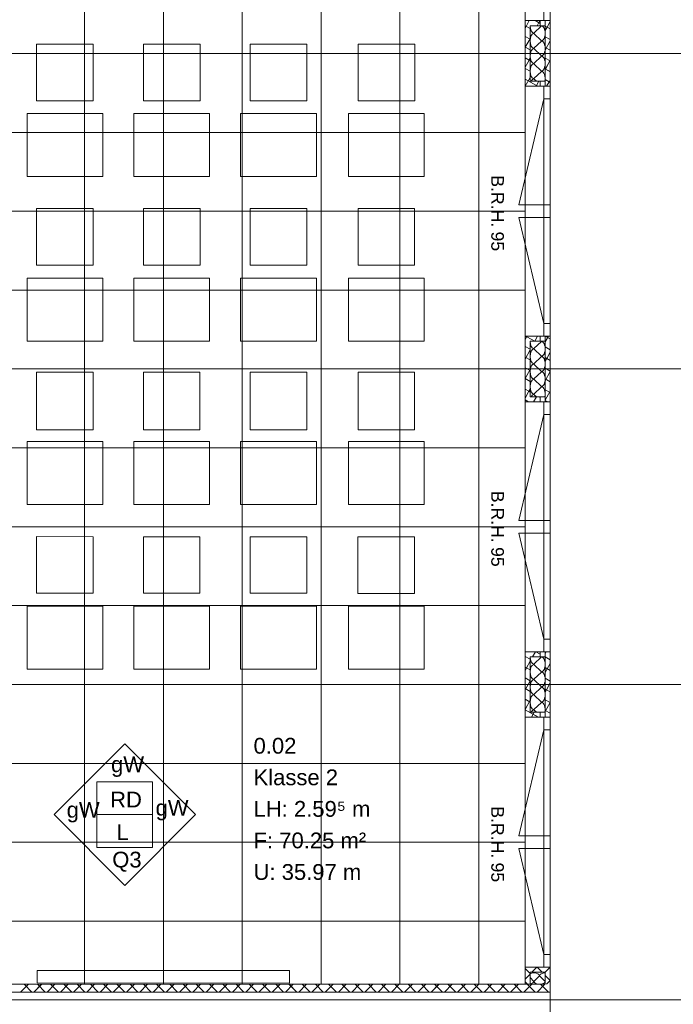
# Model space of a CAD drawing. Extents: x 229 to 926, y 37 to 878.
# Tile 184 of 201: x 590 to 694, y 415 to 571. Entities that reach past the tile are written whole.
import ezdxf
from ezdxf.lldxf.tags import DXFTag

# ---------------------------------------------------------------- set-up
doc = ezdxf.new("R2010")
doc.units = 0
doc.layers.get('0').update_dxf_attribs({"linetype": 'fein_strichliert', "lineweight": 13})
for name, color, linetype, lineweight in [('Ausstattung', 7, 'Continuous', 25), ('Axen', 7, 'Continuous', 25), ('Axen-A03CP9SWA9', 7, 'Continuous', 25), ('Beschriftung', 7, 'Continuous', 25), ('Beschriftung-A03CP9SUA9', 7, 'Continuous', 25), ('Deckenspiegel', 7, 'Continuous', 25), ('Fenster', 7, 'Continuous', 25), ('Fenster-A03CP9T0A9', 7, 'Continuous', 25), ('Fullfläche', 7, 'Continuous', 25), ('Fullfläche-A03CP9SXA9', 7, 'Continuous', 25), ('Räume', 7, 'Continuous', 25), ('Räume-A03CP9SYA9', 7, 'Continuous', 25), ('Wände', 7, 'Continuous', 25), ('Wände-A03CP9T2A9', 7, 'Continuous', 25)]:
    doc.layers.add(name, color=color, linetype=linetype, lineweight=lineweight)
doc.styles.get("Standard").update_dxf_attribs({"font": 'arial.ttf'})
tags = doc.linetypes.add('ALL_S25', pattern=[0.001, 0, -0.001]).pattern_tags.tags
tags[6:7] = [DXFTag(74, 4), DXFTag(75, 0), DXFTag(340, '0'), DXFTag(46, 1.0), DXFTag(50, 0.0), DXFTag(44, 0.0), DXFTag(45, 0.0)]
tags[4:5] = [DXFTag(74, 4), DXFTag(75, 0), DXFTag(340, '0'), DXFTag(46, 1.0), DXFTag(50, 0.0), DXFTag(44, 0.0), DXFTag(45, 0.0)]
tags = doc.linetypes.add('ALL_S25-A03CP9T4A9', pattern=[0.001, 0, -0.001]).pattern_tags.tags
tags[6:7] = [DXFTag(74, 4), DXFTag(75, 0), DXFTag(340, '0'), DXFTag(46, 1.0), DXFTag(50, 0.0), DXFTag(44, 0.0), DXFTag(45, 0.0)]
tags[4:5] = [DXFTag(74, 4), DXFTag(75, 0), DXFTag(340, '0'), DXFTag(46, 1.0), DXFTag(50, 0.0), DXFTag(44, 0.0), DXFTag(45, 0.0)]
tags = doc.linetypes.add('fein_strichliert', pattern=[4, 1, -2, 1]).pattern_tags.tags
tags[8:9] = [DXFTag(74, 4), DXFTag(75, 0), DXFTag(340, '0'), DXFTag(46, 0.0), DXFTag(50, 0.0), DXFTag(44, 0.0), DXFTag(45, 0.0)]
tags[6:7] = [DXFTag(74, 4), DXFTag(75, 0), DXFTag(340, '0'), DXFTag(46, 0.0), DXFTag(50, 0.0), DXFTag(44, 0.0), DXFTag(45, 0.0)]
tags[4:5] = [DXFTag(74, 4), DXFTag(75, 0), DXFTag(340, '0'), DXFTag(46, 0.0), DXFTag(50, 0.0), DXFTag(44, 0.0), DXFTag(45, 0.0)]
tags = doc.linetypes.add('VERDECKT2_S2', pattern=[0.0027, 0.002, -0.0007]).pattern_tags.tags
tags[6:7] = [DXFTag(74, 4), DXFTag(75, 0), DXFTag(340, '0'), DXFTag(46, 1.0), DXFTag(50, 0.0), DXFTag(44, 0.0), DXFTag(45, 0.0)]
tags[4:5] = [DXFTag(74, 4), DXFTag(75, 0), DXFTag(340, '0'), DXFTag(46, 1.0), DXFTag(50, 0.0), DXFTag(44, 0.0), DXFTag(45, 0.0)]
tags = doc.linetypes.add('VERDECKT2_S2-A03CP9T6A9', pattern=[0.0027, 0.002, -0.0007]).pattern_tags.tags
tags[6:7] = [DXFTag(74, 4), DXFTag(75, 0), DXFTag(340, '0'), DXFTag(46, 1.0), DXFTag(50, 0.0), DXFTag(44, 0.0), DXFTag(45, 0.0)]
tags[4:5] = [DXFTag(74, 4), DXFTag(75, 0), DXFTag(340, '0'), DXFTag(46, 1.0), DXFTag(50, 0.0), DXFTag(44, 0.0), DXFTag(45, 0.0)]

# ---------------------------------------------------------------- blocks, each defined once
blk = doc.blocks.new('Referenz-A03CP9SSA9', base_point=(255.73, 65.7))
at = {"layer": 'Ausstattung', "color": 0, "lineweight": -2}
for p, q in [((592.58, 557.87), (592.58, 566.84)), ((592.58, 566.84), (601.56, 566.84)), ((601.56, 566.84), (601.56, 557.86)), ((609.51, 557.86), (609.52, 566.84)), ((609.52, 566.84), (618.49, 566.84)), ((618.49, 566.84), (618.49, 557.86)), ((626.45, 557.86), (626.45, 566.84)), ((626.45, 566.84), (635.42, 566.84)), ((635.42, 566.84), (635.42, 557.86)), ((643.55, 557.86), (643.55, 566.83)), ((643.55, 566.83), (652.53, 566.83)), ((652.53, 566.83), (652.53, 557.86)), ((601.56, 557.86), (592.58, 557.87)), ((618.49, 557.86), (609.51, 557.86)), ((635.42, 557.86), (626.45, 557.86)), ((652.53, 557.86), (643.55, 557.86)), ((591.06, 545.84), (591.06, 555.83)), ((591.06, 555.83), (603.08, 555.83)), ((603.08, 555.83), (603.08, 545.84)), ((607.99, 545.84), (607.99, 555.83)), ((607.99, 555.83), (620.01, 555.83)), ((620.01, 555.83), (620.01, 545.84)), ((624.92, 545.84), (624.92, 555.83)), ((624.92, 555.83), (636.95, 555.83)), ((636.95, 555.83), (636.95, 545.84)), ((642.03, 545.84), (642.03, 555.83)), ((642.03, 555.83), (654.05, 555.83)), ((654.05, 555.83), (654.05, 545.84)), ((603.08, 545.84), (591.06, 545.84)), ((620.01, 545.84), (607.99, 545.84)), ((636.95, 545.84), (624.92, 545.84)), ((654.05, 545.84), (642.03, 545.84)), ((592.58, 531.79), (592.58, 540.76)), ((592.58, 540.76), (601.55, 540.76)), ((601.55, 540.76), (601.55, 531.79)), ((609.51, 531.79), (609.51, 540.76)), ((609.51, 540.76), (618.49, 540.76)), ((618.49, 540.76), (618.49, 531.78)), ((626.45, 531.78), (626.45, 540.76)), ((626.45, 540.76), (635.42, 540.76)), ((635.42, 540.76), (635.42, 531.78)), ((643.55, 531.78), (643.55, 540.76)), ((643.55, 540.76), (652.52, 540.76)), ((652.52, 540.76), (652.52, 531.78)), ((601.55, 531.79), (592.58, 531.79)), ((618.49, 531.78), (609.51, 531.79)), ((635.42, 531.78), (626.45, 531.78)), ((652.52, 531.78), (643.55, 531.78)), ((591.05, 519.76), (591.05, 529.76)), ((591.05, 529.76), (603.08, 529.75)), ((603.08, 529.75), (603.08, 519.76)), ((607.99, 519.76), (607.99, 529.75)), ((607.99, 529.75), (620.01, 529.75)), ((620.01, 529.75), (620.01, 519.76)), ((624.92, 519.76), (624.92, 529.75)), ((624.92, 529.75), (636.94, 529.75)), ((636.94, 529.75), (636.94, 519.76)), ((642.02, 519.76), (642.02, 529.75)), ((642.02, 529.75), (654.05, 529.75)), ((654.05, 529.75), (654.05, 519.76)), ((603.08, 519.76), (591.05, 519.76)), ((620.01, 519.76), (607.99, 519.76)), ((636.94, 519.76), (624.92, 519.76)), ((654.05, 519.76), (642.02, 519.76)), ((592.57, 505.71), (592.58, 514.85)), ((592.58, 514.85), (601.55, 514.85)), ((601.55, 514.85), (601.55, 505.71)), ((609.51, 505.71), (609.51, 514.85)), ((609.51, 514.85), (618.48, 514.85)), ((618.48, 514.85), (618.48, 505.71)), ((626.44, 505.71), (626.44, 514.85)), ((626.44, 514.85), (635.42, 514.85)), ((635.42, 514.85), (635.42, 505.7)), ((643.55, 505.7), (643.55, 514.85)), ((643.55, 514.85), (652.52, 514.85)), ((652.52, 514.85), (652.52, 505.7)), ((601.55, 505.71), (592.57, 505.71)), ((618.48, 505.71), (609.51, 505.71)), ((635.42, 505.7), (626.44, 505.71)), ((652.52, 505.7), (643.55, 505.7)), ((591.05, 493.86), (591.05, 503.85)), ((591.05, 503.85), (603.07, 503.85)), ((603.07, 503.85), (603.07, 493.85)), ((607.98, 493.85), (607.98, 503.84)), ((607.98, 503.84), (620.01, 503.84)), ((620.01, 503.84), (620.01, 493.85)), ((624.92, 493.85), (624.92, 503.84)), ((624.92, 503.84), (636.94, 503.84)), ((636.94, 503.84), (636.94, 493.85)), ((642.02, 493.85), (642.02, 503.84)), ((642.02, 503.84), (654.04, 503.84)), ((654.04, 503.84), (654.04, 493.85)), ((603.07, 493.85), (591.05, 493.86)), ((620.01, 493.85), (607.98, 493.85)), ((636.94, 493.85), (624.92, 493.85)), ((654.04, 493.85), (642.02, 493.85)), ((592.57, 479.8), (592.57, 488.78)), ((592.57, 488.78), (601.55, 488.77)), ((601.55, 488.77), (601.55, 479.8)), ((609.51, 479.8), (609.51, 488.77)), ((609.51, 488.77), (618.48, 488.77)), ((618.48, 488.77), (618.48, 479.8)), ((626.44, 479.8), (626.44, 488.77)), ((626.44, 488.77), (635.41, 488.77)), ((635.41, 488.77), (635.41, 479.8)), ((643.54, 479.79), (643.54, 488.77)), ((643.54, 488.77), (652.52, 488.77)), ((652.52, 488.77), (652.52, 479.79)), ((601.55, 479.8), (592.57, 479.8)), ((618.48, 479.8), (609.51, 479.8)), ((635.41, 479.8), (626.44, 479.8)), ((652.52, 479.79), (643.54, 479.79)), ((591.05, 467.78), (591.05, 477.77)), ((591.05, 477.77), (603.07, 477.77)), ((603.07, 477.77), (603.07, 467.78)), ((607.98, 467.78), (607.98, 477.77)), ((607.98, 477.77), (620, 477.77)), ((620, 477.77), (620, 467.77)), ((624.91, 467.77), (624.91, 477.76)), ((624.91, 477.76), (636.94, 477.76)), ((636.94, 477.76), (636.94, 467.77)), ((642.02, 467.77), (642.02, 477.76)), ((642.02, 477.76), (654.04, 477.76)), ((654.04, 477.76), (654.04, 467.77)), ((603.07, 467.78), (591.05, 467.78)), ((620, 467.77), (607.98, 467.78)), ((636.94, 467.77), (624.91, 467.77)), ((654.04, 467.77), (642.02, 467.77)), ((592.68, 418.05), (592.68, 420.05)), ((592.68, 420.05), (632.68, 420.04)), ((632.68, 420.04), (632.68, 418.04)), ((632.68, 418.04), (592.68, 418.05))]:
    blk.add_line(p, q, dxfattribs=at)
at = {"layer": 'Axen', "color": 0, "linetype": 'ALL_S25', "lineweight": -2, "ltscale": 0.13}
for p, q in [((674.03, 66.03), (674.03, 801.55)), ((735.55, 565.35), (301.7, 565.35)), ((735.55, 515.35), (301.69, 515.35)), ((735.55, 465.35), (301.68, 465.35)), ((735.55, 415.35), (301.67, 415.35))]:
    blk.add_line(p, q, dxfattribs=at)
at = {"layer": 'Beschriftung', "color": 0, "lineweight": -2}
for p, q in [((595.34, 444.73), (606.55, 455.95)), ((606.55, 455.95), (617.76, 444.73)), ((602.15, 444.73), (602.15, 449.93)), ((602.15, 449.93), (610.95, 449.93)), ((610.95, 449.93), (610.95, 444.73)), ((606.55, 433.52), (595.34, 444.73)), ((610.95, 444.73), (602.15, 444.73)), ((602.15, 439.53), (602.15, 444.73)), ((617.76, 444.73), (606.55, 433.52)), ((610.95, 444.73), (610.95, 439.53)), ((610.95, 439.53), (602.15, 439.53))]:
    blk.add_line(p, q, dxfattribs=at)
at = {"layer": 'Fenster', "color": 0, "lineweight": -2}
for p, q in [((673.03, 610.15), (673.03, 570.55)), ((674.03, 570.55), (670.03, 570.55)), ((674.03, 560.15), (670.03, 560.15)), ((673.03, 560.15), (673.03, 520.55)), ((673.03, 558.15), (674.03, 558.15)), ((673.03, 541.35), (674.03, 541.35)), ((674.03, 539.35), (673.03, 539.35)), ((673.03, 522.55), (674.03, 522.55)), ((674.03, 520.55), (670.03, 520.55)), ((674.03, 510.15), (670.03, 510.15)), ((673.03, 510.15), (673.03, 470.55)), ((673.03, 508.15), (674.03, 508.15)), ((673.03, 491.35), (674.03, 491.35)), ((674.03, 489.35), (673.03, 489.35)), ((673.03, 472.55), (674.03, 472.55)), ((674.03, 470.55), (670.03, 470.55)), ((674.03, 460.15), (670.03, 460.15)), ((673.03, 460.15), (673.03, 420.55)), ((673.03, 458.15), (674.03, 458.15)), ((673.03, 441.35), (674.03, 441.35)), ((674.03, 439.35), (673.03, 439.35)), ((673.03, 422.55), (674.03, 422.55)), ((674.03, 420.55), (670.03, 420.55))]:
    blk.add_line(p, q, dxfattribs=at)
at = {"layer": 'Fenster', "color": 0, "linetype": 'VERDECKT2_S2', "lineweight": -2, "ltscale": 0.13}
for p, q in [((673.03, 558.15), (669.03, 541.35)), ((669.03, 541.35), (673.03, 541.35)), ((669.03, 539.35), (673.03, 539.35)), ((673.03, 522.55), (669.03, 539.35)), ((673.03, 508.15), (669.03, 491.35)), ((669.03, 491.35), (673.03, 491.35)), ((669.03, 489.35), (673.03, 489.35)), ((673.03, 472.55), (669.03, 489.35)), ((673.03, 458.15), (669.03, 441.35)), ((669.03, 441.35), (673.03, 441.35)), ((669.03, 439.35), (673.03, 439.35)), ((673.03, 422.55), (669.03, 439.35))]:
    blk.add_line(p, q, dxfattribs=at)
at = {"layer": 'Fullfläche', "color": 0, "lineweight": -2}
for p, q in [((670.7, 570.55), (670.03, 569.32)), ((670.03, 569.75), (670.83, 569.31)), ((672.63, 569.72), (671.43, 568.57)), ((671.66, 570.55), (672.43, 570.12)), ((672.4, 570.55), (671.96, 569.75)), ((673.23, 569.68), (673.53, 569.52)), ((674.03, 570.44), (673.53, 569.52)), ((670.03, 568.05), (670.83, 567.61)), ((671.43, 568.52), (672.63, 567.37)), ((673.53, 569.52), (673.23, 568.98)), ((673.23, 567.99), (674.03, 567.55)), ((673.53, 569.52), (674.03, 569.24)), ((670.83, 567.69), (670.08, 566.33)), ((672.63, 567.32), (671.43, 566.17)), ((674.03, 567.35), (673.23, 565.9)), ((670.03, 566.36), (670.08, 566.33)), ((670.08, 566.33), (670.03, 566.24)), ((670.09, 566.33), (670.83, 565.92)), ((671.43, 566.12), (672.63, 564.97)), ((672.63, 564.92), (671.43, 563.77)), ((673.23, 566.29), (674.03, 565.85)), ((670.03, 564.66), (670.67, 564.31)), ((670.67, 564.31), (670.03, 563.16)), ((670.83, 564.61), (670.67, 564.32)), ((670.67, 564.31), (670.83, 564.22)), ((671.43, 563.72), (672.63, 562.57)), ((673.23, 564.6), (674.03, 564.16)), ((674.03, 564.27), (673.27, 562.88)), ((670.03, 562.97), (670.83, 562.53)), ((672.63, 562.52), (671.43, 561.37)), ((673.23, 562.9), (673.27, 562.88)), ((673.27, 562.88), (673.23, 562.81)), ((673.27, 562.88), (674.03, 562.46)), ((670.03, 561.27), (671.84, 560.28)), ((670.83, 561.53), (670.07, 560.15)), ((671.43, 561.32), (671.83, 560.95)), ((671.84, 560.28), (671.77, 560.15)), ((672.21, 560.95), (671.84, 560.28)), ((671.84, 560.28), (672.09, 560.15)), ((673.23, 561.21), (673.86, 560.87)), ((673.86, 560.87), (673.46, 560.15)), ((674.03, 561.19), (673.86, 560.87)), ((673.86, 560.87), (674.03, 560.77)), ((670.29, 520.46), (670.03, 519.99)), ((670.15, 520.55), (670.29, 520.47)), ((670.34, 520.55), (670.3, 520.47)), ((670.3, 520.47), (671.61, 519.75)), ((672.63, 519.72), (671.43, 518.57)), ((672.03, 520.55), (671.59, 519.75)), ((673.73, 520.55), (673.23, 519.64)), ((673.23, 520.55), (674.03, 520.11)), ((670.03, 518.91), (670.83, 518.48)), ((670.83, 518.36), (670.03, 516.91)), ((671.43, 518.52), (672.63, 517.37)), ((673.23, 518.85), (674.03, 518.41)), ((670.03, 517.22), (670.83, 516.78)), ((672.63, 517.32), (671.43, 516.17)), ((673.23, 517.16), (673.48, 517.02)), ((673.48, 517.02), (673.23, 516.56)), ((674.03, 518.02), (673.49, 517.02)), ((673.49, 517.02), (674.03, 516.72)), ((670.03, 515.53), (670.83, 515.09)), ((670.83, 515.28), (670.04, 513.83)), ((671.43, 516.12), (672.63, 514.97)), ((673.23, 515.46), (674.03, 515.02)), ((674.03, 514.94), (673.23, 513.48)), ((670.04, 513.83), (670.03, 513.82)), ((670.03, 513.83), (670.03, 513.83)), ((670.04, 513.83), (670.83, 513.39)), ((672.63, 514.92), (671.43, 513.77)), ((671.43, 513.72), (672.63, 512.57)), ((673.23, 513.77), (674.03, 513.33)), ((670.03, 512.14), (670.62, 511.81)), ((670.62, 511.81), (670.03, 510.74)), ((670.83, 512.19), (670.63, 511.82)), ((670.63, 511.81), (670.83, 511.7)), ((672.63, 512.52), (671.43, 511.37)), ((673.23, 512.07), (674.03, 511.63)), ((674.03, 511.85), (673.23, 510.4)), ((670.03, 510.44), (670.57, 510.15)), ((671.84, 510.95), (671.4, 510.15)), ((671.43, 511.32), (671.83, 510.95)), ((672.2, 510.95), (672.43, 510.82)), ((673.23, 510.38), (673.66, 510.15)), ((670.03, 469.78), (670.83, 469.34)), ((671.67, 470.55), (671.23, 469.75)), ((672.63, 469.72), (671.43, 468.57)), ((671.72, 470.55), (672.43, 470.16)), ((673.36, 470.55), (673.23, 470.31)), ((673.23, 469.72), (674.03, 469.27)), ((670.83, 469.03), (670.25, 467.97)), ((671.43, 468.52), (672.63, 467.37)), ((674.03, 468.69), (673.23, 467.23)), ((670.03, 468.08), (670.25, 467.97)), ((670.25, 467.96), (670.03, 467.57)), ((670.25, 467.97), (670.83, 467.65)), ((672.63, 467.32), (671.43, 466.17)), ((673.23, 468.02), (674.03, 467.58)), ((670.03, 466.39), (670.83, 465.95)), ((670.83, 465.95), (670.03, 464.49)), ((671.43, 466.12), (672.63, 464.97)), ((673.23, 466.33), (674.03, 465.89)), ((674.03, 465.6), (673.44, 464.52)), ((670.03, 464.7), (670.83, 464.26)), ((672.63, 464.92), (671.43, 463.77)), ((671.43, 463.72), (672.63, 462.57)), ((673.23, 464.63), (673.44, 464.52)), ((673.44, 464.52), (673.23, 464.15)), ((673.44, 464.52), (674.03, 464.19)), ((670.03, 463), (670.83, 462.56)), ((670.83, 462.86), (670.03, 461.4)), ((672.63, 462.52), (671.43, 461.37)), ((673.23, 462.94), (674.02, 462.5)), ((674.02, 462.5), (673.23, 461.06)), ((674.03, 462.52), (674.03, 462.5)), ((674.03, 462.5), (674.03, 462.5)), ((670.03, 461.31), (672.15, 460.15)), ((671.47, 460.95), (671.04, 460.15)), ((671.43, 461.32), (671.83, 460.95)), ((673.23, 461.24), (674.03, 460.8)), ((670.03, 420.35), (670.83, 419.55)), ((671.12, 419.75), (671.92, 420.55)), ((671.94, 420.55), (672.74, 419.75)), ((673.22, 419.75), (673.23, 419.76)), ((674.02, 420.55), (673.23, 419.76)), ((670.03, 418.66), (670.83, 419.46)), ((670.03, 418.25), (670.44, 417.85)), ((671.42, 418.3), (670.83, 418.9)), ((672.32, 419.2), (671.45, 418.3)), ((673.22, 418.3), (672.35, 419.2)), ((674.03, 418.46), (673.23, 419.25)), ((674.03, 418.45), (673.42, 417.85)), ((674.03, 418.46), (674.03, 418.46)), ((674.03, 418.45), (674.03, 418.45)), ((591.27, 417.85), (590.04, 416.61)), ((590.6, 417.85), (591.84, 416.61)), ((593.38, 417.85), (592.14, 416.61)), ((592.7, 417.85), (593.94, 416.61)), ((595.48, 417.85), (594.24, 416.61)), ((594.8, 417.85), (596.04, 416.61)), ((597.58, 417.85), (596.34, 416.61)), ((596.9, 417.85), (598.14, 416.61)), ((599.68, 417.85), (598.44, 416.61)), ((599, 417.85), (600.24, 416.6)), ((601.78, 417.85), (600.54, 416.6)), ((601.1, 417.85), (602.34, 416.6)), ((603.88, 417.85), (602.64, 416.6)), ((603.2, 417.85), (604.44, 416.6)), ((605.98, 417.85), (604.74, 416.6)), ((605.3, 417.85), (606.54, 416.6)), ((608.08, 417.85), (606.84, 416.6)), ((607.4, 417.85), (608.64, 416.6)), ((610.18, 417.85), (608.94, 416.6)), ((609.5, 417.85), (610.74, 416.6)), ((612.28, 417.85), (611.04, 416.6)), ((611.6, 417.85), (612.84, 416.6)), ((614.38, 417.85), (613.14, 416.6)), ((613.7, 417.85), (614.94, 416.6)), ((616.48, 417.85), (615.24, 416.6)), ((615.8, 417.85), (617.04, 416.6)), ((618.58, 417.85), (617.34, 416.6)), ((617.9, 417.85), (619.14, 416.6)), ((620.68, 417.85), (619.44, 416.6)), ((620, 417.85), (621.24, 416.6)), ((622.78, 417.85), (621.54, 416.6)), ((622.1, 417.85), (623.34, 416.6)), ((624.88, 417.85), (623.64, 416.6)), ((624.2, 417.85), (625.44, 416.6)), ((626.98, 417.85), (625.74, 416.6)), ((626.3, 417.85), (627.54, 416.6)), ((629.08, 417.85), (627.84, 416.6)), ((628.4, 417.85), (629.64, 416.6)), ((631.18, 417.85), (629.94, 416.6)), ((630.5, 417.85), (631.74, 416.6)), ((633.28, 417.85), (632.04, 416.6)), ((632.6, 417.85), (633.84, 416.6)), ((635.38, 417.85), (634.14, 416.6)), ((634.69, 417.85), (635.94, 416.6)), ((637.48, 417.85), (636.24, 416.6)), ((636.79, 417.85), (638.04, 416.6)), ((639.58, 417.85), (638.34, 416.6)), ((638.89, 417.85), (640.14, 416.6)), ((641.68, 417.85), (640.44, 416.6)), ((640.99, 417.85), (642.24, 416.6)), ((643.78, 417.85), (642.54, 416.6)), ((643.09, 417.85), (644.34, 416.6)), ((645.88, 417.85), (644.64, 416.6)), ((645.19, 417.85), (646.44, 416.6)), ((647.98, 417.85), (646.74, 416.6)), ((647.29, 417.85), (648.54, 416.6)), ((650.08, 417.85), (648.84, 416.6)), ((649.39, 417.85), (650.64, 416.6)), ((652.18, 417.85), (650.94, 416.6)), ((651.49, 417.85), (652.74, 416.6)), ((654.28, 417.85), (653.04, 416.6)), ((653.59, 417.85), (654.84, 416.6)), ((656.39, 417.85), (655.14, 416.6)), ((655.69, 417.85), (656.94, 416.6)), ((658.49, 417.85), (657.24, 416.6)), ((657.79, 417.85), (659.04, 416.6)), ((660.59, 417.85), (659.34, 416.6)), ((659.89, 417.85), (661.14, 416.6)), ((662.69, 417.85), (661.44, 416.6)), ((661.99, 417.85), (663.24, 416.6)), ((664.79, 417.85), (663.54, 416.6)), ((664.09, 417.85), (665.34, 416.6)), ((666.89, 417.85), (665.64, 416.6)), ((666.19, 417.85), (667.44, 416.6)), ((668.99, 417.85), (667.74, 416.6)), ((668.29, 417.85), (669.54, 416.6)), ((671.09, 417.85), (669.84, 416.6)), ((670.39, 417.85), (671.64, 416.6)), ((673.19, 417.85), (671.94, 416.6)), ((672.49, 417.85), (673.74, 416.6))]:
    blk.add_line(p, q, dxfattribs=at)
for centre, major_axis, start_param, end_param in [((671.43, 569.75), (0, -1.18), 4.712394, 6.283185), ((672.63, 568.55), (0, -1.18), 0, 3.141593), ((671.43, 567.35), (0, -1.18), 3.141593, 4.712389), ((671.43, 567.35), (0, -1.18), 4.712389, 6.283185), ((672.63, 566.15), (0, -1.18), 0, 3.141593), ((671.43, 564.95), (0, -1.18), 3.141593, 4.712389), ((671.43, 564.95), (0, -1.18), 4.712389, 6.283185), ((672.63, 563.75), (0, -1.18), 0, 3.141593), ((671.43, 562.55), (0, -1.18), 3.141593, 4.712389), ((671.43, 562.55), (0, -1.18), 4.712389, 6.283185), ((672.63, 561.35), (0, -1.18), 1.223773, 3.141593), ((671.43, 560.15), (0, -1.18), 3.141593, 3.964277), ((671.43, 519.75), (0, -1.18), 4.712394, 6.283185), ((672.63, 518.55), (0, -1.18), 0, 3.141593), ((671.43, 517.35), (0, -1.18), 3.141593, 4.712389), ((671.43, 517.35), (0, -1.18), 4.712389, 6.283185), ((672.63, 516.15), (0, -1.18), 0, 3.141593), ((671.43, 514.95), (0, -1.18), 3.141593, 4.712389), ((671.43, 514.95), (0, -1.18), 4.712389, 6.283185), ((671.43, 512.55), (0, -1.18), 3.141593, 4.712389), ((672.63, 513.75), (0, -1.18), 0, 3.141593), ((671.43, 512.55), (0, -1.18), 4.712389, 6.283185), ((672.63, 511.35), (0, -1.18), 1.223773, 3.141593), ((671.43, 510.15), (0, -1.18), 3.141593, 3.964277), ((671.43, 469.75), (0, -1.18), 4.712394, 6.283185), ((672.63, 468.55), (0, -1.18), 0, 3.141593), ((671.43, 467.35), (0, -1.18), 3.141593, 4.712389), ((671.43, 467.35), (0, -1.18), 4.712389, 6.283185), ((672.63, 466.15), (0, -1.18), 0, 3.141593), ((671.43, 464.95), (0, -1.18), 3.141593, 4.712389), ((671.43, 464.95), (0, -1.18), 4.712389, 6.283185), ((671.43, 462.55), (0, -1.18), 3.141593, 4.712389), ((672.63, 463.75), (0, -1.18), 0, 3.141593), ((671.43, 462.55), (0, -1.18), 4.712389, 6.283185), ((672.63, 461.35), (0, -1.18), 1.223773, 3.141593), ((671.43, 460.15), (0, -1.18), 3.141593, 3.964277), ((671.43, 419.2), (-0.882, 0), 4.712389, 5.460639), ((670.53, 418.3), (-0.882, 0), 1.917889, 3.141593), ((671.43, 419.2), (-0.882, 0), 3.141593, 4.712389), ((672.33, 418.3), (-0.882, 0), 0, 3.141593), ((673.23, 419.2), (-0.882, 0), 4.712443, 6.283185)]:
    blk.add_ellipse(centre, major_axis=major_axis, ratio=0.5, start_param=start_param, end_param=end_param, dxfattribs=at)
at = {"layer": 'Wände', "color": 0, "lineweight": -2}
for p, q in [((670.03, 662.85), (670.03, 417.85)), ((674.03, 615.35), (674.03, 565.35)), ((670.83, 560.95), (670.83, 569.75)), ((670.83, 569.75), (673.23, 569.75)), ((672.43, 570.55), (672.43, 569.75)), ((673.23, 570.55), (673.23, 560.15)), ((674.03, 565.35), (674.03, 515.35)), ((671.03, 560.95), (670.83, 560.95)), ((673.23, 560.95), (671.03, 560.95)), ((672.43, 560.95), (672.43, 560.15)), ((670.83, 510.95), (670.83, 519.75)), ((670.83, 519.75), (673.23, 519.75)), ((672.43, 520.55), (672.43, 519.75)), ((673.23, 520.55), (673.23, 510.15)), ((674.03, 515.35), (674.03, 465.35)), ((671.03, 510.95), (670.83, 510.95)), ((673.23, 510.95), (671.03, 510.95)), ((672.43, 510.95), (672.43, 510.15)), ((670.83, 460.95), (670.83, 469.75)), ((670.83, 469.75), (673.23, 469.75)), ((672.43, 470.55), (672.43, 469.75)), ((673.23, 470.55), (673.23, 460.15)), ((674.03, 365.35), (674.03, 465.35)), ((673.23, 460.95), (670.83, 460.95)), ((672.43, 460.95), (672.43, 460.15)), ((673.23, 419.75), (670.83, 419.75)), ((670.83, 419.75), (670.83, 417.85)), ((673.23, 417.85), (673.23, 419.75)), ((555.33, 417.85), (670.03, 417.85)), ((670.03, 417.85), (673.23, 417.85)), ((674.03, 415.35), (552.83, 415.35)), ((674.03, 416.6), (554.08, 416.61))]:
    blk.add_line(p, q, dxfattribs=at)
at = {"layer": 'Beschriftung', "color": 0, "lineweight": -2, "attachment_point": 1}
for s, insert, char_height, rotation in [('{\\fArial;B.R.H.}', (666.68, 546.04), 2, 270), ('{\\fArial;95}', (666.68, 537.13), 2, 270), ('{\\fArial;B.R.H.}', (666.68, 496.04), 2, 270), ('{\\fArial;95}', (666.68, 487.13), 2, 270), ('{\\fArial;gW}', (604.38, 453.95), 2.5, 359.9932), ('{\\fArial;RD}', (604.23, 448.36), 2.5, 359.9932), ('{\\fArial;gW}', (597.34, 446.74), 2.5, 359.9932), ('{\\fArial;gW}', (611.44, 447.07), 2.5, 359.9932), ('{\\fArial;B.R.H.}', (666.68, 446.04), 2, 270), ('{\\fArial;L}', (605.23, 443.19), 2.5, 359.9932), ('{\\fArial;Q3}', (604.57, 438.85), 2.5, 359.9932), ('{\\fArial;95}', (666.68, 437.13), 2, 270)]:
    blk.add_mtext(s, dxfattribs=dict(at, insert=insert, char_height=char_height, rotation=rotation))
at = {"layer": 'Räume', "color": 0, "lineweight": -2, "char_height": 2.5, "attachment_point": 1, "rotation": 359.9932}
for s, insert in [('{\\fArial;0.02}', (626.98, 456.89)), ('{\\fArial;Klasse 2}', (626.98, 451.89)), ('{\\fArial;LH: 2.59⁵ m}', (626.98, 446.89)), ('{\\fArial;F: 70.25 m²}', (626.98, 441.89)), ('{\\fArial;U: 35.97 m}', (626.98, 436.89))]:
    blk.add_mtext(s, dxfattribs=dict(at, insert=insert))
blk = doc.blocks.new('Referenz-A03CP9T9A9', base_point=(255.73, 65.71))
at = {"layer": 'Axen-A03CP9SWA9', "color": 0, "linetype": 'ALL_S25-A03CP9T4A9', "lineweight": -2, "ltscale": 0.13}
for p, q in [((674.03, 66.03), (674.03, 801.55)), ((735.55, 565.35), (301.7, 565.35)), ((735.55, 515.35), (301.69, 515.35)), ((735.55, 465.35), (301.68, 465.35)), ((735.55, 415.35), (301.67, 415.35))]:
    blk.add_line(p, q, dxfattribs=at)
at = {"layer": 'Beschriftung-A03CP9SUA9', "color": 0, "lineweight": -2}
for p, q in [((595.34, 444.74), (606.55, 455.95)), ((606.55, 455.95), (617.76, 444.73)), ((602.15, 444.73), (602.15, 449.93)), ((602.15, 449.93), (610.95, 449.93)), ((610.95, 449.93), (610.95, 444.73)), ((606.55, 433.52), (595.34, 444.74)), ((610.95, 444.73), (602.15, 444.73)), ((602.15, 439.53), (602.15, 444.73)), ((617.76, 444.73), (606.55, 433.52)), ((610.95, 444.73), (610.95, 439.53)), ((610.95, 439.53), (602.15, 439.53))]:
    blk.add_line(p, q, dxfattribs=at)
at = {"layer": 'Deckenspiegel', "color": 0, "lineweight": -2}
for p, q in [((600.18, 662.85), (600.18, 417.85)), ((612.68, 662.85), (612.68, 417.85)), ((625.18, 662.85), (625.18, 417.85)), ((637.68, 662.85), (637.68, 417.85)), ((650.18, 662.85), (650.18, 417.85)), ((662.68, 662.85), (662.68, 417.85)), ((670.03, 662.85), (670.03, 417.85)), ((670.03, 565.35), (555.33, 565.35)), ((670.03, 552.85), (555.33, 552.85)), ((670.03, 540.35), (555.33, 540.35)), ((670.03, 527.85), (555.33, 527.85)), ((670.03, 515.35), (555.33, 515.35)), ((670.03, 502.85), (555.33, 502.85)), ((670.03, 490.35), (555.33, 490.35)), ((670.03, 477.85), (555.33, 477.85)), ((670.03, 465.35), (555.33, 465.35)), ((670.03, 452.85), (555.33, 452.85)), ((670.03, 440.35), (555.33, 440.35)), ((670.03, 427.85), (555.33, 427.85)), ((670.03, 417.85), (555.33, 417.85))]:
    blk.add_line(p, q, dxfattribs=at)
at = {"layer": 'Fenster-A03CP9T0A9', "color": 0, "lineweight": -2}
for p, q in [((673.03, 610.15), (673.03, 570.55)), ((674.03, 570.55), (670.03, 570.55)), ((674.03, 560.15), (670.03, 560.15)), ((673.03, 560.15), (673.03, 520.55)), ((673.03, 558.15), (674.03, 558.15)), ((673.03, 541.35), (674.03, 541.35)), ((674.03, 539.35), (673.03, 539.35)), ((673.03, 522.55), (674.03, 522.55)), ((674.03, 520.55), (670.03, 520.55)), ((674.03, 510.15), (670.03, 510.15)), ((673.03, 510.15), (673.03, 470.55)), ((673.03, 508.15), (674.03, 508.15)), ((673.03, 491.35), (674.03, 491.35)), ((674.03, 489.35), (673.03, 489.35)), ((673.03, 472.55), (674.03, 472.55)), ((674.03, 470.55), (670.03, 470.55)), ((674.03, 460.15), (670.03, 460.15)), ((673.03, 460.15), (673.03, 420.55)), ((673.03, 458.15), (674.03, 458.15)), ((673.03, 441.35), (674.03, 441.35)), ((674.03, 439.35), (673.03, 439.35)), ((673.03, 422.55), (674.03, 422.55)), ((674.03, 420.55), (670.03, 420.55))]:
    blk.add_line(p, q, dxfattribs=at)
at = {"layer": 'Fenster-A03CP9T0A9', "color": 0, "linetype": 'VERDECKT2_S2-A03CP9T6A9', "lineweight": -2, "ltscale": 0.13}
for p, q in [((673.03, 558.15), (669.03, 541.35)), ((669.03, 541.35), (673.03, 541.35)), ((669.03, 539.35), (673.03, 539.35)), ((673.03, 522.55), (669.03, 539.35)), ((673.03, 508.15), (669.03, 491.35)), ((669.03, 491.35), (673.03, 491.35)), ((669.03, 489.35), (673.03, 489.35)), ((673.03, 472.55), (669.03, 489.35)), ((673.03, 458.15), (669.03, 441.35)), ((669.03, 441.35), (673.03, 441.35)), ((669.03, 439.35), (673.03, 439.35)), ((673.03, 422.55), (669.03, 439.35))]:
    blk.add_line(p, q, dxfattribs=at)
at = {"layer": 'Fullfläche-A03CP9SXA9', "color": 0, "lineweight": -2}
for p, q in [((670.7, 570.55), (670.03, 569.32)), ((670.03, 569.75), (670.83, 569.31)), ((672.63, 569.72), (671.43, 568.57)), ((671.66, 570.55), (672.43, 570.12)), ((672.4, 570.55), (671.96, 569.75)), ((673.23, 569.68), (673.53, 569.52)), ((674.03, 570.44), (673.53, 569.52)), ((670.03, 568.05), (670.83, 567.61)), ((671.43, 568.52), (672.63, 567.37)), ((673.53, 569.52), (673.23, 568.98)), ((673.23, 567.99), (674.03, 567.55)), ((673.53, 569.52), (674.03, 569.24)), ((670.83, 567.7), (670.08, 566.33)), ((672.63, 567.32), (671.43, 566.17)), ((674.03, 567.35), (673.23, 565.9)), ((670.03, 566.36), (670.08, 566.33)), ((670.08, 566.33), (670.03, 566.24)), ((670.08, 566.33), (670.83, 565.92)), ((671.43, 566.12), (672.63, 564.97)), ((672.63, 564.92), (671.43, 563.77)), ((673.23, 566.29), (674.03, 565.85)), ((670.03, 564.66), (670.67, 564.31)), ((670.67, 564.31), (670.03, 563.16)), ((670.83, 564.61), (670.67, 564.32)), ((670.67, 564.31), (670.83, 564.22)), ((671.43, 563.72), (672.63, 562.57)), ((673.23, 564.6), (674.03, 564.16)), ((674.03, 564.27), (673.27, 562.89)), ((670.03, 562.97), (670.83, 562.53)), ((672.63, 562.52), (671.43, 561.37)), ((673.23, 562.9), (673.27, 562.88)), ((673.27, 562.88), (673.23, 562.82)), ((673.27, 562.88), (674.03, 562.47)), ((670.03, 561.27), (671.84, 560.28)), ((670.83, 561.53), (670.07, 560.15)), ((671.43, 561.32), (671.82, 560.95)), ((671.84, 560.28), (671.77, 560.15)), ((672.21, 560.95), (671.84, 560.28)), ((671.84, 560.28), (672.09, 560.15)), ((673.23, 561.21), (673.86, 560.87)), ((673.86, 560.87), (673.46, 560.15)), ((674.03, 561.19), (673.86, 560.87)), ((673.86, 560.87), (674.03, 560.77)), ((670.29, 520.46), (670.03, 519.99)), ((670.15, 520.55), (670.29, 520.47)), ((670.34, 520.55), (670.3, 520.47)), ((670.3, 520.47), (671.6, 519.75)), ((672.63, 519.72), (671.43, 518.57)), ((672.03, 520.55), (671.59, 519.75)), ((673.73, 520.55), (673.23, 519.64)), ((673.23, 520.55), (674.03, 520.11)), ((670.03, 518.92), (670.83, 518.48)), ((670.83, 518.36), (670.03, 516.91)), ((671.43, 518.52), (672.63, 517.37)), ((673.23, 518.85), (674.03, 518.41)), ((670.03, 517.22), (670.83, 516.78)), ((672.63, 517.32), (671.43, 516.17)), ((673.23, 517.16), (673.48, 517.02)), ((673.48, 517.02), (673.23, 516.56)), ((674.03, 518.02), (673.49, 517.02)), ((673.49, 517.02), (674.03, 516.72)), ((670.03, 515.53), (670.83, 515.09)), ((670.83, 515.28), (670.04, 513.83)), ((671.43, 516.12), (672.63, 514.97)), ((672.63, 514.92), (671.43, 513.77)), ((673.23, 515.46), (674.03, 515.02)), ((674.03, 514.94), (673.23, 513.48)), ((670.03, 513.83), (670.03, 513.83)), ((670.03, 513.83), (670.03, 513.83)), ((670.04, 513.83), (670.83, 513.39)), ((671.43, 513.72), (672.63, 512.57)), ((673.23, 513.77), (674.03, 513.33)), ((670.03, 512.14), (670.62, 511.81)), ((670.62, 511.81), (670.03, 510.74)), ((670.83, 512.19), (670.62, 511.82)), ((670.63, 511.81), (670.83, 511.7)), ((672.63, 512.52), (671.43, 511.37)), ((673.23, 512.07), (674.03, 511.63)), ((674.03, 511.85), (673.23, 510.4)), ((670.03, 510.44), (670.57, 510.15)), ((671.84, 510.95), (671.4, 510.15)), ((671.43, 511.32), (671.82, 510.95)), ((672.2, 510.95), (672.43, 510.82)), ((673.23, 510.38), (673.66, 510.15)), ((670.03, 469.78), (670.83, 469.34)), ((671.67, 470.55), (671.23, 469.75)), ((672.63, 469.72), (671.43, 468.57)), ((671.72, 470.55), (672.43, 470.16)), ((673.36, 470.55), (673.23, 470.31)), ((673.23, 469.72), (674.03, 469.28)), ((670.83, 469.03), (670.25, 467.97)), ((671.43, 468.52), (672.63, 467.37)), ((674.03, 468.69), (673.23, 467.23)), ((670.03, 468.08), (670.25, 467.97)), ((670.25, 467.96), (670.03, 467.57)), ((670.25, 467.97), (670.83, 467.65)), ((672.63, 467.32), (671.43, 466.17)), ((673.23, 468.02), (674.03, 467.58)), ((670.03, 466.39), (670.83, 465.95)), ((670.83, 465.95), (670.03, 464.49)), ((671.43, 466.12), (672.63, 464.97)), ((673.23, 466.33), (674.03, 465.89)), ((674.03, 465.6), (673.44, 464.52)), ((670.03, 464.7), (670.83, 464.26)), ((672.63, 464.92), (671.43, 463.77)), ((671.43, 463.72), (672.63, 462.57)), ((673.23, 464.63), (673.44, 464.52)), ((673.44, 464.52), (673.23, 464.15)), ((673.44, 464.52), (674.03, 464.19)), ((670.03, 463), (670.83, 462.56)), ((670.83, 462.86), (670.03, 461.41)), ((672.63, 462.52), (671.43, 461.37)), ((673.23, 462.94), (674.02, 462.5)), ((674.02, 462.5), (673.23, 461.06)), ((674.03, 462.52), (674.03, 462.5)), ((674.03, 462.5), (674.03, 462.5)), ((670.03, 461.31), (672.14, 460.15)), ((671.47, 460.95), (671.04, 460.15)), ((671.43, 461.32), (671.82, 460.95)), ((673.23, 461.24), (674.03, 460.8)), ((670.03, 420.35), (670.83, 419.55)), ((671.12, 419.75), (671.92, 420.55)), ((671.94, 420.55), (672.74, 419.75)), ((673.22, 419.75), (673.23, 419.76)), ((674.02, 420.55), (673.23, 419.76)), ((670.03, 418.66), (670.83, 419.46)), ((670.03, 418.25), (670.44, 417.85)), ((671.42, 418.3), (670.83, 418.9)), ((672.32, 419.2), (671.45, 418.3)), ((673.22, 418.3), (672.35, 419.2)), ((674.03, 418.46), (673.23, 419.25)), ((674.03, 418.45), (673.42, 417.85)), ((674.03, 418.46), (674.03, 418.46)), ((674.03, 418.45), (674.03, 418.45)), ((591.27, 417.85), (590.03, 416.61)), ((590.6, 417.85), (591.84, 416.61)), ((593.37, 417.85), (592.14, 416.61)), ((592.7, 417.85), (593.94, 416.61)), ((595.47, 417.85), (594.24, 416.61)), ((594.8, 417.85), (596.04, 416.61)), ((597.58, 417.85), (596.34, 416.61)), ((596.9, 417.85), (598.14, 416.61)), ((599.68, 417.85), (598.44, 416.61)), ((599, 417.85), (600.24, 416.61)), ((601.78, 417.85), (600.54, 416.61)), ((601.1, 417.85), (602.34, 416.61)), ((603.88, 417.85), (602.64, 416.61)), ((603.2, 417.85), (604.44, 416.61)), ((605.98, 417.85), (604.74, 416.61)), ((605.3, 417.85), (606.54, 416.6)), ((608.08, 417.85), (606.84, 416.6)), ((607.4, 417.85), (608.64, 416.6)), ((610.18, 417.85), (608.94, 416.6)), ((609.5, 417.85), (610.74, 416.6)), ((612.28, 417.85), (611.04, 416.6)), ((611.6, 417.85), (612.84, 416.6)), ((614.38, 417.85), (613.14, 416.6)), ((613.7, 417.85), (614.94, 416.6)), ((616.48, 417.85), (615.24, 416.6)), ((615.8, 417.85), (617.04, 416.6)), ((618.58, 417.85), (617.34, 416.6)), ((617.9, 417.85), (619.14, 416.6)), ((620.68, 417.85), (619.44, 416.6)), ((620, 417.85), (621.24, 416.6)), ((622.78, 417.85), (621.54, 416.6)), ((622.1, 417.85), (623.34, 416.6)), ((624.88, 417.85), (623.64, 416.6)), ((624.2, 417.85), (625.44, 416.6)), ((626.98, 417.85), (625.74, 416.6)), ((626.3, 417.85), (627.54, 416.6)), ((629.08, 417.85), (627.84, 416.6)), ((628.4, 417.85), (629.64, 416.6)), ((631.18, 417.85), (629.94, 416.6)), ((630.49, 417.85), (631.74, 416.6)), ((633.28, 417.85), (632.04, 416.6)), ((632.59, 417.85), (633.84, 416.6)), ((635.38, 417.85), (634.14, 416.6)), ((634.69, 417.85), (635.94, 416.6)), ((637.48, 417.85), (636.24, 416.6)), ((636.79, 417.85), (638.04, 416.6)), ((639.58, 417.85), (638.34, 416.6)), ((638.89, 417.85), (640.14, 416.6)), ((641.68, 417.85), (640.44, 416.6)), ((640.99, 417.85), (642.24, 416.6)), ((643.78, 417.85), (642.54, 416.6)), ((643.09, 417.85), (644.34, 416.6)), ((645.88, 417.85), (644.64, 416.6)), ((645.19, 417.85), (646.44, 416.6)), ((647.98, 417.85), (646.74, 416.6)), ((647.29, 417.85), (648.54, 416.6)), ((650.08, 417.85), (648.84, 416.6)), ((649.39, 417.85), (650.64, 416.6)), ((652.18, 417.85), (650.94, 416.6)), ((651.49, 417.85), (652.74, 416.6)), ((654.28, 417.85), (653.04, 416.6)), ((653.59, 417.85), (654.84, 416.6)), ((656.38, 417.85), (655.14, 416.6)), ((655.69, 417.85), (656.94, 416.6)), ((658.49, 417.85), (657.24, 416.6)), ((657.79, 417.85), (659.04, 416.6)), ((660.59, 417.85), (659.34, 416.6)), ((659.89, 417.85), (661.14, 416.6)), ((662.69, 417.85), (661.44, 416.6)), ((661.99, 417.85), (663.24, 416.6)), ((664.79, 417.85), (663.54, 416.6)), ((664.09, 417.85), (665.34, 416.6)), ((666.89, 417.85), (665.64, 416.6)), ((666.19, 417.85), (667.44, 416.6)), ((668.99, 417.85), (667.74, 416.6)), ((668.29, 417.85), (669.54, 416.6)), ((671.09, 417.85), (669.84, 416.6)), ((670.39, 417.85), (671.64, 416.6)), ((673.19, 417.85), (671.94, 416.6)), ((672.49, 417.85), (673.74, 416.6))]:
    blk.add_line(p, q, dxfattribs=at)
for centre, major_axis, start_param, end_param in [((671.43, 569.75), (0, -1.18), 4.712394, 6.283185), ((672.63, 568.55), (0, -1.18), 0, 3.141593), ((671.43, 567.35), (0, -1.18), 3.141593, 4.712389), ((671.43, 567.35), (0, -1.18), 4.712389, 6.283185), ((672.63, 566.15), (0, -1.18), 0, 3.141593), ((671.43, 564.95), (0, -1.18), 3.141593, 4.712389), ((671.43, 564.95), (0, -1.18), 4.712389, 6.283185), ((672.63, 563.75), (0, -1.18), 0, 3.141593), ((671.43, 562.55), (0, -1.18), 3.141593, 4.712389), ((671.43, 562.55), (0, -1.18), 4.712389, 6.283185), ((672.63, 561.35), (0, -1.18), 1.223773, 3.141593), ((671.43, 560.15), (0, -1.18), 3.141593, 3.964277), ((671.43, 519.75), (0, -1.18), 4.712394, 6.283185), ((672.63, 518.55), (0, -1.18), 0, 3.141593), ((671.43, 517.35), (0, -1.18), 3.141593, 4.712389), ((671.43, 517.35), (0, -1.18), 4.712389, 6.283185), ((672.63, 516.15), (0, -1.18), 0, 3.141593), ((671.43, 514.95), (0, -1.18), 3.141593, 4.712389), ((671.43, 514.95), (0, -1.18), 4.712389, 6.283185), ((672.63, 513.75), (0, -1.18), 0, 3.141593), ((671.43, 512.55), (0, -1.18), 3.141593, 4.712389), ((671.43, 512.55), (0, -1.18), 4.712389, 6.283185), ((672.63, 511.35), (0, -1.18), 1.223773, 3.141593), ((671.43, 510.15), (0, -1.18), 3.141593, 3.964277), ((671.43, 469.75), (0, -1.18), 4.712394, 6.283185), ((672.63, 468.55), (0, -1.18), 0, 3.141593), ((671.43, 467.35), (0, -1.18), 3.141593, 4.712389), ((671.43, 467.35), (0, -1.18), 4.712389, 6.283185), ((672.63, 466.15), (0, -1.18), 0, 3.141593), ((671.43, 464.95), (0, -1.18), 3.141593, 4.712389), ((671.43, 464.95), (0, -1.18), 4.712389, 6.283185), ((671.43, 462.55), (0, -1.18), 3.141593, 4.712389), ((672.63, 463.75), (0, -1.18), 0, 3.141593), ((671.43, 462.55), (0, -1.18), 4.712389, 6.283185), ((672.63, 461.35), (0, -1.18), 1.223773, 3.141593), ((671.43, 460.15), (0, -1.18), 3.141593, 3.964277), ((671.43, 419.2), (-0.882, 0), 4.712389, 5.460639), ((670.53, 418.3), (-0.882, 0), 1.917889, 3.141593), ((671.43, 419.2), (-0.882, 0), 3.141593, 4.712389), ((672.33, 418.3), (-0.882, 0), 0, 3.141593), ((673.23, 419.2), (-0.882, 0), 4.712443, 6.283185)]:
    blk.add_ellipse(centre, major_axis=major_axis, ratio=0.5, start_param=start_param, end_param=end_param, dxfattribs=at)
at = {"layer": 'Wände-A03CP9T2A9', "color": 0, "lineweight": -2}
for p, q in [((670.03, 662.85), (670.03, 417.85)), ((674.03, 615.35), (674.03, 565.35)), ((670.83, 560.95), (670.83, 569.75)), ((670.83, 569.75), (673.23, 569.75)), ((672.43, 570.55), (672.43, 569.75)), ((673.23, 570.55), (673.23, 560.15)), ((674.03, 565.35), (674.03, 515.35)), ((671.03, 560.95), (670.83, 560.95)), ((673.23, 560.95), (671.03, 560.95)), ((672.43, 560.95), (672.43, 560.15)), ((670.83, 510.95), (670.83, 519.75)), ((670.83, 519.75), (673.23, 519.75)), ((672.43, 520.55), (672.43, 519.75)), ((673.23, 520.55), (673.23, 510.15)), ((674.03, 515.35), (674.03, 465.35)), ((671.03, 510.95), (670.83, 510.95)), ((673.23, 510.95), (671.03, 510.95)), ((672.43, 510.95), (672.43, 510.15)), ((670.83, 460.95), (670.83, 469.75)), ((670.83, 469.75), (673.23, 469.75)), ((672.43, 470.55), (672.43, 469.75)), ((673.23, 470.55), (673.23, 460.15)), ((674.03, 365.35), (674.03, 465.35)), ((673.23, 460.95), (670.83, 460.95)), ((672.43, 460.95), (672.43, 460.15)), ((673.23, 419.75), (670.83, 419.75)), ((670.83, 419.75), (670.83, 417.85)), ((673.23, 417.85), (673.23, 419.75)), ((555.33, 417.85), (670.03, 417.85)), ((670.03, 417.85), (673.23, 417.85)), ((674.03, 415.35), (552.83, 415.35)), ((674.03, 416.6), (554.08, 416.61))]:
    blk.add_line(p, q, dxfattribs=at)
at = {"layer": 'Beschriftung-A03CP9SUA9', "color": 0, "lineweight": -2, "attachment_point": 1}
for s, insert, char_height, rotation in [('{\\fArial;B.R.H.}', (666.68, 546.05), 2, 270), ('{\\fArial;95}', (666.68, 537.13), 2, 270), ('{\\fArial;B.R.H.}', (666.68, 496.05), 2, 270), ('{\\fArial;95}', (666.68, 487.13), 2, 270), ('{\\fArial;gW}', (604.38, 453.95), 2.5, 359.9932), ('{\\fArial;RD}', (604.23, 448.36), 2.5, 359.9932), ('{\\fArial;gW}', (597.34, 446.74), 2.5, 359.9932), ('{\\fArial;gW}', (611.44, 447.07), 2.5, 359.9932), ('{\\fArial;B.R.H.}', (666.68, 446.05), 2, 270), ('{\\fArial;L}', (605.23, 443.19), 2.5, 359.9932), ('{\\fArial;Q3}', (604.57, 438.85), 2.5, 359.9932), ('{\\fArial;95}', (666.68, 437.13), 2, 270)]:
    blk.add_mtext(s, dxfattribs=dict(at, insert=insert, char_height=char_height, rotation=rotation))
at = {"layer": 'Räume-A03CP9SYA9', "color": 0, "lineweight": -2, "char_height": 2.5, "attachment_point": 1, "rotation": 359.9932}
for s, insert in [('{\\fArial;0.02}', (626.98, 456.89)), ('{\\fArial;Klasse 2}', (626.98, 451.89)), ('{\\fArial;LH: 2.59⁵ m}', (626.98, 446.89)), ('{\\fArial;F: 70.25 m²}', (626.98, 441.89)), ('{\\fArial;U: 35.97 m}', (626.98, 436.89))]:
    blk.add_mtext(s, dxfattribs=dict(at, insert=insert))

msp = doc.modelspace()

# ---------------------------------------------------------------- block references
at = {"color": 251, "lineweight": 13, "ltscale": 0.13, "true_color": 0x606060}
for name, p in [('Referenz-A03CP9SSA9', (255.73, 65.7)), ('Referenz-A03CP9T9A9', (255.73, 65.71))]:
    msp.add_blockref(name, p, dxfattribs=at)

doc.saveas('drawing.dxf')
